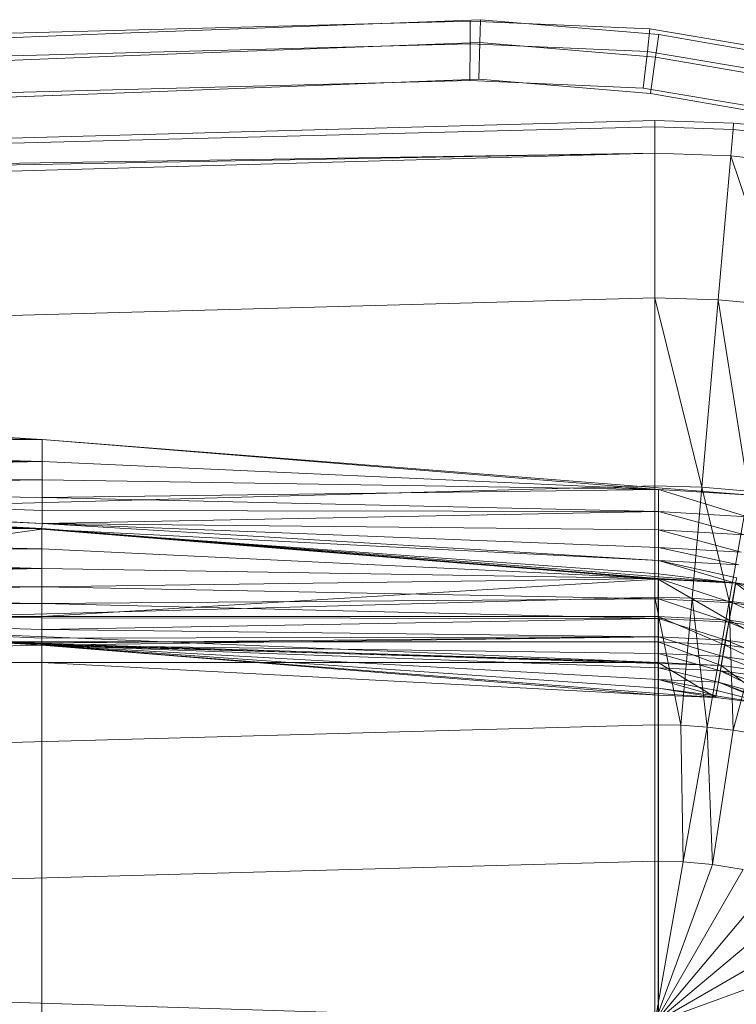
# Model space of a CAD drawing. Header units: metres. Extents: x 391.1 to 427.5, y 12.8 to 28.4.
# Tile 182 of 234: x 407.769 to 407.903, y 27.326 to 27.509. Entities that reach past the tile are written whole.
import ezdxf

# ---------------------------------------------------------------- set-up
doc = ezdxf.new("R2010")
doc.units = ezdxf.units.M
doc.layers.add('A-DETL-____-MBND', color=7, linetype='Continuous', lineweight=18)

# ---------------------------------------------------------------- blocks, each defined once
blk = doc.blocks.new('Family - Inodor PA-152337-03_ENLLUMENAT_P0A')
at = {"layer": 'A-DETL-____-MBND', "color": 253, "true_color": 0xaaaaaa}
for p, q in [((0.47654, 0.38648), (0.31954, 0.38234)), ((0.47654, 0.38648), (0.31954, 0.38234)), ((0.41325, 0.38426), (0.47842, 0.38674)), ((0.41325, 0.38426), (0.47842, 0.38674)), ((0.4765, 0.38225), (0.47654, 0.38648)), ((0.47654, 0.38648), (0.4765, 0.38225)), ((0.51003, 0.38501), (0.47654, 0.38648)), ((0.51003, 0.38501), (0.47654, 0.38648)), ((0.47831, 0.38251), (0.47842, 0.38674)), ((0.47842, 0.38674), (0.47831, 0.38251)), ((0.47842, 0.38674), (0.51167, 0.38396)), ((0.47842, 0.38674), (0.51167, 0.38396)), ((0.22275, 0.37687), (0.41325, 0.38426)), ((0.22275, 0.37687), (0.41325, 0.38426)), ((0.50954, 0.3808), (0.51003, 0.38501)), ((0.51003, 0.38501), (0.50954, 0.3808)), ((0.54336, 0.3794), (0.51003, 0.38501)), ((0.54336, 0.3794), (0.51003, 0.38501)), ((0.51107, 0.37977), (0.51167, 0.38396)), ((0.51167, 0.38396), (0.51107, 0.37977)), ((0.51167, 0.38396), (0.5443, 0.37834)), ((0.51167, 0.38396), (0.5443, 0.37834)), ((0.4765, 0.38225), (0.31971, 0.37812)), ((0.4765, 0.38225), (0.31971, 0.37812)), ((0.41343, 0.38004), (0.47831, 0.38251)), ((0.41343, 0.38004), (0.47831, 0.38251)), ((0.47644, 0.37541), (0.4765, 0.38225)), ((0.4765, 0.38225), (0.47644, 0.37541)), ((0.50954, 0.3808), (0.4765, 0.38225)), ((0.50954, 0.3808), (0.4765, 0.38225)), ((0.47814, 0.37566), (0.47831, 0.38251)), ((0.47831, 0.38251), (0.47814, 0.37566)), ((0.47831, 0.38251), (0.51107, 0.37977)), ((0.47831, 0.38251), (0.51107, 0.37977)), ((0.22322, 0.37265), (0.41343, 0.38004)), ((0.22322, 0.37265), (0.41343, 0.38004)), ((0.50874, 0.37399), (0.50954, 0.3808)), ((0.50954, 0.3808), (0.50874, 0.37399)), ((0.54235, 0.37527), (0.50954, 0.3808)), ((0.54235, 0.37527), (0.50954, 0.3808)), ((0.51011, 0.37298), (0.51107, 0.37977)), ((0.51107, 0.37977), (0.51011, 0.37298)), ((0.51107, 0.37977), (0.5433, 0.37421)), ((0.51107, 0.37977), (0.5433, 0.37421)), ((0.47644, 0.37541), (0.31998, 0.37128)), ((0.47644, 0.37541), (0.31998, 0.37128)), ((0.47814, 0.37566), (0.41372, 0.3732)), ((0.47814, 0.37566), (0.41372, 0.3732)), ((0.47814, 0.37566), (0.41372, 0.3732)), ((0.41372, 0.3732), (0.47814, 0.37566)), ((0.50874, 0.37399), (0.47644, 0.37541)), ((0.50874, 0.37399), (0.47644, 0.37541)), ((0.51011, 0.37298), (0.47814, 0.37566)), ((0.51011, 0.37298), (0.47814, 0.37566)), ((0.51011, 0.37298), (0.47814, 0.37566)), ((0.47814, 0.37566), (0.51011, 0.37298)), ((0.41372, 0.3732), (0.22397, 0.36584)), ((0.41372, 0.3732), (0.22397, 0.36584)), ((0.41372, 0.3732), (0.22397, 0.36584)), ((0.22397, 0.36584), (0.41372, 0.3732)), ((0.54073, 0.3686), (0.50874, 0.37399)), ((0.54073, 0.3686), (0.50874, 0.37399)), ((0.54169, 0.36754), (0.51011, 0.37298)), ((0.54169, 0.36754), (0.51011, 0.37298)), ((0.54169, 0.36754), (0.51011, 0.37298)), ((0.51011, 0.37298), (0.54169, 0.36754)), ((0.00127, 0.35389), (0.51095, 0.36797)), ((0.51095, 0.36797), (0.52561, 0.36747)), ((0.51095, 0.36678), (0.51095, 0.36797)), ((0.52561, 0.36747), (0.52551, 0.36629)), ((0.52561, 0.36747), (0.54023, 0.36596)), ((0.51095, 0.36678), (0.00127, 0.35389)), ((0.52551, 0.36629), (0.51095, 0.36678)), ((0.51095, 0.36184), (0.51095, 0.36678)), ((0.52551, 0.36629), (0.52508, 0.36136)), ((0.54002, 0.36479), (0.52551, 0.36629)), ((0.51095, 0.36184), (0.00127, 0.35389)), ((0.51095, 0.36184), (0.00127, 0.35271)), ((0.51095, 0.36184), (0.00127, 0.34776)), ((0.52508, 0.36136), (0.51095, 0.36184)), ((0.51095, 0.36184), (0.51095, 0.33495)), ((0.52508, 0.36136), (0.52273, 0.33457)), ((0.53917, 0.35992), (0.52508, 0.36136)), ((0.53449, 0.33342), (0.52508, 0.36136)), ((0.51095, 0.33495), (0.00127, 0.32087)), ((0.52273, 0.33457), (0.51095, 0.33495)), ((0.51968, 0.29966), (0.51095, 0.33495)), ((0.51095, 0.33495), (0.51095, 0.29991)), ((0.52273, 0.33457), (0.51968, 0.29966)), ((0.53449, 0.33342), (0.52273, 0.33457)), ((0.5284, 0.29889), (0.52273, 0.33457)), ((0.39671, 0.30854), (0.28182, 0.31489)), ((0.39671, 0.30854), (0.28181, 0.31079)), ((0.39671, 0.30854), (0.28181, 0.31079)), ((0.39671, 0.30854), (0.28181, 0.30737)), ((0.28181, 0.30737), (0.39671, 0.30854)), ((0.3967, 0.30444), (0.39671, 0.30854)), ((0.3967, 0.30444), (0.39671, 0.30854)), ((0.5116, 0.2992), (0.39671, 0.30854)), ((0.52893, 0.29818), (0.39671, 0.30854)), ((0.5116, 0.2992), (0.39671, 0.30854)), ((0.3967, 0.30444), (0.28181, 0.30737)), ((0.3967, 0.30444), (0.28181, 0.30737)), ((0.3967, 0.30444), (0.28181, 0.30409)), ((0.28181, 0.30165), (0.3967, 0.30444)), ((0.28181, 0.30409), (0.3967, 0.30444)), ((0.28181, 0.30165), (0.3967, 0.30444)), ((0.5116, 0.2992), (0.3967, 0.30444)), ((0.3967, 0.30102), (0.3967, 0.30444)), ((0.5116, 0.2992), (0.3967, 0.30444)), ((0.3967, 0.30102), (0.3967, 0.30444)), ((0.3967, 0.30102), (0.28181, 0.30165)), ((0.3967, 0.30102), (0.28181, 0.30165)), ((0.3967, 0.30102), (0.28181, 0.2992)), ((0.28181, 0.2992), (0.3967, 0.30102)), ((0.5116, 0.2992), (0.3967, 0.30102)), ((0.3967, 0.29774), (0.3967, 0.30102)), ((0.5116, 0.2992), (0.3967, 0.30102)), ((0.3967, 0.29774), (0.3967, 0.30102)), ((0.51095, 0.29991), (0.00127, 0.28584)), ((0.3967, 0.29774), (0.28181, 0.2992)), ((0.3967, 0.29285), (0.28181, 0.2992)), ((0.3967, 0.29774), (0.28181, 0.2992)), ((0.3967, 0.29531), (0.28181, 0.2992)), ((0.3967, 0.29531), (0.28181, 0.2992)), ((0.3967, 0.29285), (0.28181, 0.2992)), ((0.5116, 0.2992), (0.3967, 0.29774)), ((0.3967, 0.29774), (0.5116, 0.2992)), ((0.51968, 0.29966), (0.51095, 0.29991)), ((0.51095, 0.29991), (0.51095, 0.27916)), ((0.52893, 0.29818), (0.5116, 0.2992)), ((0.52893, 0.29818), (0.5116, 0.2992)), ((0.52821, 0.29414), (0.5116, 0.2992)), ((0.5116, 0.2951), (0.5116, 0.2992)), ((0.52821, 0.29414), (0.5116, 0.2992)), ((0.5116, 0.2951), (0.5116, 0.2992)), ((0.51968, 0.29966), (0.51787, 0.27898)), ((0.5284, 0.29889), (0.51968, 0.29966)), ((0.52479, 0.27842), (0.51968, 0.29966)), ((0.3967, 0.29285), (0.28175, 0.2982)), ((0.3967, 0.29285), (0.28175, 0.2982)), ((0.39665, 0.29185), (0.28175, 0.2982)), ((0.39665, 0.29185), (0.28175, 0.2982)), ((0.39665, 0.29195), (0.28176, 0.29829)), ((0.3967, 0.29774), (0.3967, 0.29531)), ((0.5116, 0.2951), (0.3967, 0.29774)), ((0.5116, 0.2951), (0.3967, 0.29774)), ((0.3967, 0.29531), (0.3967, 0.29774)), ((0.5284, 0.29889), (0.52479, 0.27842)), ((0.39665, 0.29195), (0.28176, 0.29452)), ((0.39665, 0.29195), (0.28176, 0.29452)), ((0.3967, 0.29531), (0.3967, 0.29285)), ((0.5116, 0.2951), (0.3967, 0.29531)), ((0.5116, 0.2951), (0.3967, 0.29531)), ((0.3967, 0.29285), (0.3967, 0.29531)), ((0.5116, 0.2951), (0.3967, 0.29285)), ((0.3967, 0.29285), (0.5116, 0.2951)), ((0.52821, 0.29414), (0.5116, 0.2951)), ((0.52821, 0.29414), (0.5116, 0.2951)), ((0.52762, 0.29078), (0.5116, 0.2951)), ((0.5116, 0.29168), (0.5116, 0.2951)), ((0.52762, 0.29078), (0.5116, 0.2951)), ((0.5116, 0.29168), (0.5116, 0.2951)), ((0.39665, 0.29195), (0.28176, 0.29086)), ((0.28176, 0.29086), (0.39665, 0.29195)), ((0.39665, 0.29185), (0.28176, 0.27553)), ((0.28176, 0.27553), (0.39665, 0.29185)), ((0.3967, 0.29285), (0.39665, 0.29185)), ((0.39665, 0.29185), (0.3967, 0.29285)), ((0.39665, 0.28818), (0.39665, 0.29195)), ((0.5116, 0.28261), (0.39665, 0.29195)), ((0.39665, 0.28818), (0.39665, 0.29195)), ((0.52605, 0.28184), (0.39665, 0.29195)), ((0.5116, 0.28261), (0.39665, 0.29195)), ((0.5116, 0.28596), (0.39665, 0.29185)), ((0.5116, 0.28596), (0.39665, 0.29185)), ((0.5116, 0.28351), (0.39665, 0.29185)), ((0.5116, 0.28351), (0.39665, 0.29185)), ((0.51154, 0.28251), (0.39665, 0.29185)), ((0.51154, 0.28251), (0.39665, 0.29185)), ((0.39665, 0.27553), (0.39665, 0.29185)), ((0.39665, 0.27553), (0.39665, 0.29185)), ((0.5116, 0.29168), (0.3967, 0.29285)), ((0.5116, 0.28596), (0.3967, 0.29285)), ((0.5116, 0.29168), (0.3967, 0.29285)), ((0.5116, 0.2884), (0.3967, 0.29285)), ((0.5116, 0.2884), (0.3967, 0.29285)), ((0.5116, 0.28596), (0.3967, 0.29285)), ((0.52762, 0.29078), (0.5116, 0.29168)), ((0.5116, 0.29168), (0.5116, 0.2884)), ((0.52762, 0.29078), (0.5116, 0.29168)), ((0.52705, 0.28755), (0.5116, 0.29168)), ((0.52705, 0.28755), (0.5116, 0.29168)), ((0.5116, 0.2884), (0.5116, 0.29168)), ((0.39665, 0.28818), (0.28176, 0.29086)), ((0.39665, 0.28818), (0.28176, 0.29086)), ((0.39665, 0.28818), (0.28176, 0.28743)), ((0.28176, 0.28743), (0.39665, 0.28818)), ((0.5116, 0.28261), (0.39665, 0.28818)), ((0.39665, 0.28452), (0.39665, 0.28818)), ((0.5116, 0.28261), (0.39665, 0.28818)), ((0.39665, 0.28452), (0.39665, 0.28818)), ((0.5116, 0.2884), (0.5116, 0.28596)), ((0.52705, 0.28755), (0.5116, 0.2884)), ((0.52705, 0.28755), (0.5116, 0.2884)), ((0.52662, 0.28515), (0.5116, 0.2884)), ((0.52662, 0.28515), (0.5116, 0.2884)), ((0.5116, 0.28596), (0.5116, 0.2884)), ((0.39665, 0.28452), (0.28176, 0.28743)), ((0.39665, 0.28452), (0.28176, 0.28743)), ((0.39665, 0.28452), (0.28176, 0.28433)), ((0.28176, 0.28165), (0.39665, 0.28452)), ((0.28176, 0.28433), (0.39665, 0.28452)), ((0.28176, 0.28165), (0.39665, 0.28452)), ((0.5116, 0.28261), (0.39665, 0.28452)), ((0.5116, 0.28261), (0.39665, 0.28452)), ((0.39665, 0.28109), (0.39665, 0.28452)), ((0.39665, 0.28109), (0.39665, 0.28452)), ((0.5116, 0.28596), (0.5116, 0.28351)), ((0.52662, 0.28515), (0.5116, 0.28596)), ((0.52662, 0.28515), (0.5116, 0.28596)), ((0.5262, 0.28273), (0.5116, 0.28596)), ((0.52597, 0.28176), (0.5116, 0.28596)), ((0.5116, 0.28351), (0.5116, 0.28596)), ((0.5262, 0.28273), (0.5116, 0.28596)), ((0.52597, 0.28176), (0.5116, 0.28596)), ((0.51154, 0.26697), (0.00187, 0.28259)), ((0.52327, 0.26645), (0.00187, 0.28259)), ((0.51154, 0.26697), (0.00187, 0.28259)), ((0.5116, 0.28261), (0.39665, 0.28109)), ((0.39665, 0.28109), (0.5116, 0.28261)), ((0.51154, 0.28251), (0.39665, 0.27553)), ((0.39665, 0.27553), (0.51154, 0.28251)), ((0.5116, 0.28351), (0.51154, 0.28251)), ((0.51154, 0.28251), (0.5116, 0.28351)), ((0.52597, 0.28176), (0.51154, 0.28251)), ((0.52597, 0.28176), (0.51154, 0.28251)), ((0.52476, 0.27488), (0.51154, 0.28251)), ((0.51154, 0.27553), (0.51154, 0.28251)), ((0.52476, 0.27488), (0.51154, 0.28251)), ((0.51154, 0.27553), (0.51154, 0.28251)), ((0.52597, 0.28176), (0.5116, 0.28351)), ((0.52597, 0.28176), (0.5116, 0.28351)), ((0.52605, 0.28184), (0.5116, 0.28261)), ((0.52605, 0.28184), (0.5116, 0.28261)), ((0.52539, 0.27813), (0.5116, 0.28261)), ((0.5116, 0.27883), (0.5116, 0.28261)), ((0.52539, 0.27813), (0.5116, 0.28261)), ((0.5116, 0.27883), (0.5116, 0.28261)), ((0.5262, 0.28273), (0.52597, 0.28176)), ((0.52597, 0.28176), (0.5262, 0.28273)), ((0.39665, 0.28109), (0.28176, 0.28165)), ((0.39665, 0.28109), (0.28176, 0.28165)), ((0.39665, 0.28109), (0.28176, 0.27948)), ((0.28176, 0.27948), (0.39665, 0.28109)), ((0.5116, 0.27883), (0.39665, 0.28109)), ((0.39665, 0.27799), (0.39665, 0.28109)), ((0.5116, 0.27883), (0.39665, 0.28109)), ((0.39665, 0.27799), (0.39665, 0.28109)), ((0.52597, 0.28176), (0.52476, 0.27488)), ((0.52476, 0.27488), (0.52597, 0.28176)), ((0.52605, 0.28184), (0.52539, 0.27813)), ((0.52539, 0.27813), (0.52605, 0.28184)), ((0.54047, 0.27941), (0.52597, 0.28176)), ((0.54047, 0.27941), (0.52597, 0.28176)), ((0.53808, 0.27285), (0.52597, 0.28176)), ((0.53808, 0.27285), (0.52597, 0.28176)), ((0.54056, 0.27948), (0.52605, 0.28184)), ((0.53927, 0.27593), (0.52605, 0.28184)), ((0.53927, 0.27593), (0.52605, 0.28184)), ((0.51095, 0.27916), (0.00127, 0.26508)), ((0.39665, 0.27799), (0.28176, 0.27948)), ((0.39665, 0.27799), (0.28176, 0.27948)), ((0.5116, 0.27883), (0.39665, 0.27799)), ((0.39665, 0.27799), (0.5116, 0.27883)), ((0.51787, 0.27898), (0.51095, 0.27916)), ((0.5158, 0.25528), (0.51095, 0.27916)), ((0.51095, 0.27916), (0.51095, 0.25539)), ((0.52539, 0.27813), (0.5116, 0.27883)), ((0.52539, 0.27813), (0.5116, 0.27883)), ((0.52475, 0.27452), (0.5116, 0.27883)), ((0.5116, 0.27518), (0.5116, 0.27883)), ((0.52475, 0.27452), (0.5116, 0.27883)), ((0.5116, 0.27518), (0.5116, 0.27883)), ((0.51787, 0.27898), (0.5158, 0.25528)), ((0.52479, 0.27842), (0.51787, 0.27898)), ((0.52066, 0.25495), (0.51787, 0.27898)), ((0.39665, 0.27799), (0.28176, 0.27788)), ((0.28176, 0.2769), (0.39665, 0.27799)), ((0.28176, 0.27788), (0.39665, 0.27799)), ((0.28176, 0.27659), (0.39665, 0.27799)), ((0.28176, 0.2769), (0.39665, 0.27799)), ((0.28176, 0.27659), (0.39665, 0.27799)), ((0.5116, 0.27518), (0.39665, 0.27799)), ((0.39665, 0.27531), (0.39665, 0.27799)), ((0.5116, 0.27518), (0.39665, 0.27799)), ((0.39665, 0.27531), (0.39665, 0.27799)), ((0.52479, 0.27842), (0.52066, 0.25495)), ((0.52539, 0.27813), (0.52475, 0.27452)), ((0.52475, 0.27452), (0.52539, 0.27813)), ((0.53173, 0.27748), (0.52479, 0.27842)), ((0.52555, 0.2544), (0.52479, 0.27842)), ((0.53927, 0.27593), (0.52539, 0.27813)), ((0.53927, 0.27593), (0.52539, 0.27813)), ((0.53802, 0.2725), (0.52539, 0.27813)), ((0.53802, 0.2725), (0.52539, 0.27813)), ((0.53173, 0.27748), (0.52555, 0.2544)), ((0.51154, 0.26697), (0.28176, 0.27659)), ((0.51154, 0.26697), (0.28176, 0.27659)), ((0.39665, 0.27024), (0.28176, 0.27659)), ((0.39665, 0.27024), (0.28176, 0.27659)), ((0.28176, 0.27659), (0.39665, 0.27024)), ((0.39665, 0.27531), (0.28176, 0.27659)), ((0.39665, 0.27531), (0.28176, 0.27659)), ((0.39665, 0.27314), (0.28176, 0.27659)), ((0.39665, 0.27314), (0.28176, 0.27659)), ((0.39665, 0.27154), (0.28176, 0.27659)), ((0.39665, 0.27154), (0.28176, 0.27659)), ((0.39665, 0.27056), (0.28176, 0.27659)), ((0.39665, 0.27056), (0.28176, 0.27659)), ((0.39665, 0.27024), (0.28176, 0.27659)), ((0.39665, 0.27553), (0.28176, 0.27553)), ((0.39665, 0.27553), (0.28176, 0.27553)), ((0.51154, 0.27553), (0.39665, 0.27553)), ((0.39665, 0.27553), (0.39665, 0.27086)), ((0.51154, 0.27553), (0.39665, 0.27553)), ((0.39665, 0.27086), (0.39665, 0.27553)), ((0.5116, 0.27518), (0.39665, 0.27531)), ((0.39665, 0.27531), (0.39665, 0.27314)), ((0.5116, 0.27518), (0.39665, 0.27531)), ((0.39665, 0.27314), (0.39665, 0.27531)), ((0.5116, 0.27518), (0.39665, 0.27314)), ((0.39665, 0.27314), (0.5116, 0.27518)), ((0.52476, 0.27488), (0.51154, 0.27553)), ((0.51154, 0.27553), (0.51154, 0.27086)), ((0.52476, 0.27488), (0.51154, 0.27553)), ((0.52395, 0.27028), (0.51154, 0.27553)), ((0.52395, 0.27028), (0.51154, 0.27553)), ((0.51154, 0.27086), (0.51154, 0.27553)), ((0.52475, 0.27452), (0.5116, 0.27518)), ((0.52475, 0.27452), (0.5116, 0.27518)), ((0.52416, 0.27114), (0.5116, 0.27518)), ((0.5116, 0.27175), (0.5116, 0.27518)), ((0.52416, 0.27114), (0.5116, 0.27518)), ((0.5116, 0.27175), (0.5116, 0.27518)), ((0.52476, 0.27488), (0.52395, 0.27028)), ((0.52395, 0.27028), (0.52476, 0.27488)), ((0.52475, 0.27452), (0.52416, 0.27114)), ((0.52416, 0.27114), (0.52475, 0.27452)), ((0.53802, 0.2725), (0.52475, 0.27452)), ((0.53802, 0.2725), (0.52475, 0.27452)), ((0.53684, 0.26927), (0.52475, 0.27452)), ((0.53684, 0.26927), (0.52475, 0.27452)), ((0.53808, 0.27285), (0.52476, 0.27488)), ((0.53808, 0.27285), (0.52476, 0.27488)), ((0.53648, 0.26846), (0.52476, 0.27488)), ((0.53648, 0.26846), (0.52476, 0.27488)), ((0.39665, 0.27314), (0.39665, 0.27154)), ((0.5116, 0.27175), (0.39665, 0.27314)), ((0.5116, 0.27175), (0.39665, 0.27314)), ((0.39665, 0.27154), (0.39665, 0.27314)), ((0.5116, 0.27175), (0.39665, 0.27154)), ((0.39665, 0.27056), (0.5116, 0.27175)), ((0.39665, 0.27154), (0.5116, 0.27175)), ((0.39665, 0.27024), (0.5116, 0.27175)), ((0.39665, 0.27056), (0.5116, 0.27175)), ((0.39665, 0.27024), (0.5116, 0.27175)), ((0.39665, 0.27154), (0.39665, 0.27056)), ((0.39665, 0.27056), (0.39665, 0.27154)), ((0.52416, 0.27114), (0.5116, 0.27175)), ((0.52416, 0.27114), (0.5116, 0.27175)), ((0.52362, 0.26809), (0.5116, 0.27175)), ((0.5116, 0.26864), (0.5116, 0.27175)), ((0.52362, 0.26809), (0.5116, 0.27175)), ((0.5116, 0.26864), (0.5116, 0.27175)), ((0.28176, 0.27086), (0.39665, 0.27086)), ((0.39665, 0.27086), (0.28176, 0.27086)), ((0.39665, 0.27024), (0.28176, 0.26697)), ((0.28176, 0.26697), (0.39665, 0.27024)), ((0.39665, 0.27086), (0.51154, 0.27086)), ((0.39665, 0.27086), (0.39665, 0.26697)), ((0.51154, 0.27086), (0.39665, 0.27086)), ((0.39665, 0.27086), (0.39665, 0.26697)), ((0.39665, 0.27056), (0.39665, 0.27024)), ((0.39665, 0.27024), (0.39665, 0.27056)), ((0.5116, 0.2609), (0.39665, 0.27024)), ((0.39665, 0.27024), (0.39665, 0.26697)), ((0.51154, 0.26697), (0.39665, 0.27024)), ((0.39665, 0.27024), (0.51154, 0.26697)), ((0.39665, 0.27024), (0.5116, 0.2609)), ((0.5116, 0.26864), (0.39665, 0.27024)), ((0.5116, 0.26864), (0.39665, 0.27024)), ((0.5116, 0.26597), (0.39665, 0.27024)), ((0.5116, 0.26597), (0.39665, 0.27024)), ((0.5116, 0.2638), (0.39665, 0.27024)), ((0.5116, 0.2638), (0.39665, 0.27024)), ((0.5116, 0.2622), (0.39665, 0.27024)), ((0.5116, 0.2622), (0.39665, 0.27024)), ((0.5116, 0.26122), (0.39665, 0.27024)), ((0.5116, 0.26122), (0.39665, 0.27024)), ((0.5116, 0.2609), (0.39665, 0.27024)), ((0.52395, 0.27028), (0.51154, 0.27086)), ((0.51154, 0.27086), (0.51154, 0.26697)), ((0.52395, 0.27028), (0.51154, 0.27086)), ((0.52327, 0.26645), (0.51154, 0.27086)), ((0.52327, 0.26645), (0.51154, 0.27086)), ((0.51154, 0.26697), (0.51154, 0.27086)), ((0.52395, 0.27028), (0.52327, 0.26645)), ((0.52327, 0.26645), (0.52395, 0.27028)), ((0.52416, 0.27114), (0.52362, 0.26809)), ((0.52362, 0.26809), (0.52416, 0.27114)), ((0.53648, 0.26846), (0.52395, 0.27028)), ((0.53648, 0.26846), (0.52395, 0.27028)), ((0.53515, 0.2648), (0.52395, 0.27028)), ((0.53515, 0.2648), (0.52395, 0.27028)), ((0.53684, 0.26927), (0.52416, 0.27114)), ((0.53684, 0.26927), (0.52416, 0.27114)), ((0.53578, 0.26636), (0.52416, 0.27114)), ((0.53578, 0.26636), (0.52416, 0.27114)), ((0.52362, 0.26809), (0.5116, 0.26864)), ((0.5116, 0.26864), (0.5116, 0.26597)), ((0.52362, 0.26809), (0.5116, 0.26864)), ((0.52316, 0.26545), (0.5116, 0.26864)), ((0.52316, 0.26545), (0.5116, 0.26864)), ((0.5116, 0.26597), (0.5116, 0.26864)), ((0.52362, 0.26809), (0.52316, 0.26545)), ((0.52316, 0.26545), (0.52362, 0.26809)), ((0.53578, 0.26636), (0.52362, 0.26809)), ((0.53578, 0.26636), (0.52362, 0.26809)), ((0.53487, 0.26384), (0.52362, 0.26809)), ((0.53487, 0.26384), (0.52362, 0.26809)), ((0.28176, 0.26697), (0.39665, 0.26697)), ((0.39665, 0.26697), (0.28176, 0.26697)), ((0.39665, 0.26697), (0.28176, 0.26697)), ((0.39665, 0.26697), (0.28176, 0.26697)), ((0.5116, 0.2609), (0.39665, 0.26697)), ((0.39665, 0.26697), (0.51154, 0.26697)), ((0.39665, 0.26697), (0.5116, 0.2609)), ((0.39665, 0.26697), (0.51154, 0.26697)), ((0.39665, 0.13288), (0.39665, 0.26697)), ((0.51154, 0.26697), (0.39665, 0.26697)), ((0.5116, 0.2609), (0.39665, 0.26697)), ((0.39665, 0.13288), (0.39665, 0.26697)), ((0.39665, 0.26697), (0.5116, 0.2609)), ((0.51154, 0.26697), (0.39665, 0.26697)), ((0.39665, 0.26697), (0.39665, 0.13288)), ((0.51154, 0.26697), (0.39665, 0.26697)), ((0.39665, 0.26697), (0.39665, 0.13288)), ((0.51154, 0.26697), (0.5116, 0.2609)), ((0.52327, 0.26645), (0.51154, 0.26697)), ((0.51154, 0.26697), (0.5116, 0.2609)), ((0.52327, 0.26645), (0.51154, 0.26697)), ((0.52228, 0.26047), (0.51154, 0.26697)), ((0.52228, 0.26047), (0.51154, 0.26697)), ((0.5116, 0.2609), (0.51154, 0.26697)), ((0.52327, 0.26645), (0.51154, 0.26697)), ((0.51154, 0.26697), (0.51154, 0.13288)), ((0.52327, 0.26645), (0.51154, 0.26697)), ((0.51154, 0.13288), (0.51154, 0.26697)), ((0.52327, 0.26645), (0.52228, 0.26047)), ((0.52228, 0.26047), (0.52327, 0.26645)), ((0.53515, 0.2648), (0.52327, 0.26645)), ((0.53313, 0.25908), (0.52327, 0.26645)), ((0.53313, 0.25908), (0.52327, 0.26645)), ((0.53515, 0.2648), (0.52327, 0.26645)), ((0.52327, 0.26645), (0.53515, 0.2648)), ((0.5116, 0.26597), (0.5116, 0.2638)), ((0.52316, 0.26545), (0.5116, 0.26597)), ((0.52316, 0.26545), (0.5116, 0.26597)), ((0.52278, 0.26332), (0.5116, 0.26597)), ((0.52278, 0.26332), (0.5116, 0.26597)), ((0.5116, 0.2638), (0.5116, 0.26597)), ((0.52316, 0.26545), (0.52278, 0.26332)), ((0.52278, 0.26332), (0.52316, 0.26545)), ((0.53487, 0.26384), (0.52316, 0.26545)), ((0.53487, 0.26384), (0.52316, 0.26545)), ((0.53412, 0.2618), (0.52316, 0.26545)), ((0.53358, 0.2603), (0.52316, 0.26545)), ((0.53412, 0.2618), (0.52316, 0.26545)), ((0.53358, 0.2603), (0.52316, 0.26545)), ((0.5116, 0.2638), (0.5116, 0.2622)), ((0.52278, 0.26332), (0.5116, 0.2638)), ((0.52278, 0.26332), (0.5116, 0.2638)), ((0.5225, 0.26174), (0.5116, 0.2638)), ((0.52233, 0.26077), (0.5116, 0.2638)), ((0.5116, 0.2622), (0.5116, 0.2638)), ((0.5225, 0.26174), (0.5116, 0.2638)), ((0.52233, 0.26077), (0.5116, 0.2638)), ((0.52278, 0.26332), (0.5225, 0.26174)), ((0.5225, 0.26174), (0.52278, 0.26332)), ((0.53358, 0.2603), (0.52278, 0.26332)), ((0.53313, 0.25908), (0.52278, 0.26332)), ((0.53358, 0.2603), (0.52278, 0.26332)), ((0.53324, 0.25938), (0.52278, 0.26332)), ((0.53324, 0.25938), (0.52278, 0.26332)), ((0.53313, 0.25908), (0.52278, 0.26332)), ((0.5116, 0.2622), (0.5116, 0.26122)), ((0.52233, 0.26077), (0.5116, 0.2622)), ((0.52228, 0.26047), (0.5116, 0.2622)), ((0.5116, 0.26122), (0.5116, 0.2622)), ((0.52233, 0.26077), (0.5116, 0.2622)), ((0.52228, 0.26047), (0.5116, 0.2622)), ((0.5116, 0.26122), (0.5116, 0.2609)), ((0.52228, 0.26047), (0.5116, 0.26122)), ((0.52228, 0.26047), (0.5116, 0.26122)), ((0.5116, 0.2609), (0.5116, 0.26122)), ((0.5116, 0.13894), (0.5116, 0.2609)), ((0.52228, 0.26047), (0.5116, 0.2609)), ((0.5116, 0.13894), (0.5116, 0.2609)), ((0.5116, 0.2609), (0.52228, 0.26047)), ((0.5116, 0.2609), (0.52228, 0.26047)), ((0.52228, 0.26047), (0.5116, 0.2609)), ((0.52233, 0.26077), (0.52228, 0.26047)), ((0.52228, 0.26047), (0.52233, 0.26077)), ((0.5225, 0.26174), (0.52233, 0.26077)), ((0.52233, 0.26077), (0.5225, 0.26174)), ((0.53313, 0.25908), (0.52233, 0.26077)), ((0.53313, 0.25908), (0.52233, 0.26077)), ((0.53313, 0.25908), (0.5225, 0.26174)), ((0.53313, 0.25908), (0.5225, 0.26174)), ((0.53313, 0.25908), (0.52228, 0.26047)), ((0.52228, 0.26047), (0.53313, 0.25908)), ((0.53313, 0.25908), (0.52228, 0.26047)), ((0.53313, 0.25908), (0.52228, 0.26047)), ((0.51095, 0.25539), (0.00127, 0.24131)), ((0.5158, 0.25528), (0.51095, 0.25539)), ((0.51095, 0.22997), (0.51095, 0.25539)), ((0.52066, 0.25495), (0.5158, 0.25528)), ((0.51623, 0.22982), (0.5158, 0.25528)), ((0.52066, 0.25495), (0.51623, 0.22982)), ((0.52555, 0.2544), (0.52066, 0.25495)), ((0.52166, 0.22933), (0.52066, 0.25495)), ((0.52555, 0.2544), (0.52166, 0.22933)), ((0.53049, 0.2536), (0.52555, 0.2544)), ((0.51095, 0.22997), (0.00127, 0.2159)), ((0.51623, 0.22982), (0.51095, 0.22997)), ((0.51095, 0.19991), (0.51095, 0.22997)), ((0.51623, 0.22982), (0.51095, 0.19991)), ((0.52166, 0.22933), (0.51095, 0.19991)), ((0.52166, 0.22933), (0.51623, 0.22982)), ((0.52742, 0.22843), (0.52166, 0.22933)), ((0.52742, 0.22843), (0.51095, 0.19991)), ((0.53366, 0.22697), (0.51095, 0.19991)), ((0.54048, 0.22469), (0.51095, 0.19991)), ((0.54779, 0.22118), (0.51095, 0.19991)), ((0.51095, 0.19991), (0.00127, 0.2159)), ((0.55503, 0.21596), (0.51095, 0.19991))]:
    blk.add_line(p, q, dxfattribs=at)
blk = doc.blocks.new('LONDR55-XX_ZZ-ARQ-CAA-M3D-Londres55_ifc-1-03_ENLLUMENAT_P0A')
at = {"layer": 'A-DETL-____-MBND', "color": 253, "lineweight": 18, "true_color": 0xaaaaaa}
blk.add_blockref('Family - Inodor PA-152337-03_ENLLUMENAT_P0A', (407.37693, 27.12274), dxfattribs=at)

msp = doc.modelspace()

# ---------------------------------------------------------------- block references
at = {"lineweight": 5}
msp.add_blockref('LONDR55-XX_ZZ-ARQ-CAA-M3D-Londres55_ifc-1-03_ENLLUMENAT_P0A', (0, 0), dxfattribs=at)

doc.saveas('drawing.dxf')
